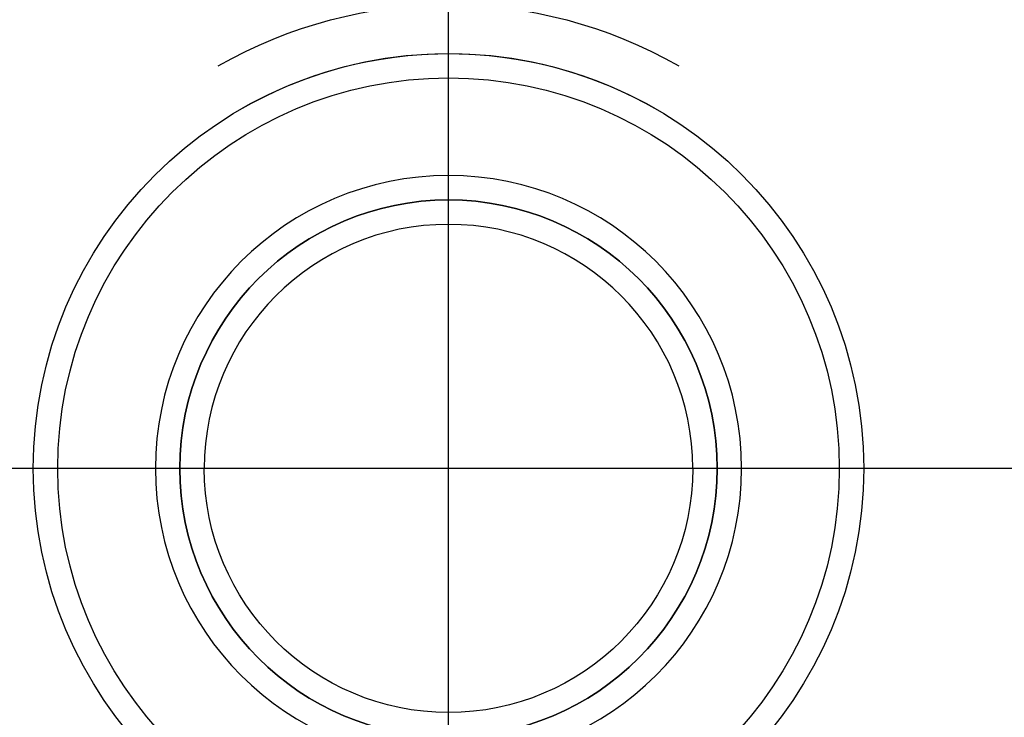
# Model space of a CAD drawing. Header units: centimetres. Extents: x -13.3 to 11.8, y -20.4 to 19.5.
# Tile 14 of 17: x -1.6 to 0.4, y -0.5 to 0.9. Entities that reach past the tile are written whole.
import ezdxf

# ---------------------------------------------------------------- set-up
doc = ezdxf.new("R2010")
doc.units = ezdxf.units.CM
doc.layers.add('Default', color=7, linetype='Continuous', true_color=0x000000)

# ---------------------------------------------------------------- blocks, each defined once
blk = doc.blocks.new('5486CRO_AF20')
at = {"layer": 'Default', "extrusion": (0, 1, 0)}
for centre, radius, start, end in [((0, 0, 55.5), 20.15, 180, 0), ((0, 0, 55.3), 20.35, 180, 0), ((0, 0, 50.05), 20.35, 0, 180), ((0, 0, 50.05), 20.35, 180, 0), ((0, 0, 49.8), 17.8, 0, 180), ((0, 0, 49.8), 17.8, 180, 0), ((0, 0, 44.8), 17.8, 180, 0)]:
    blk.add_arc(centre, radius, start, end, dxfattribs=at)
at = {"layer": 'Default', "extrusion": (0, -1, 0)}
for centre, radius, start, end in [((0, 0, -55.5), 18.5, 180, 0), ((0, 0, -55.5), 18.5, 360, 180), ((0, 0, -54.8), 17.8, 0, 180), ((0, 0, -54.8), 17.8, 180, 0), ((0, 0, -44.8), 20.35, 180, 0)]:
    blk.add_arc(centre, radius, start, end, dxfattribs=at)
blk = doc.blocks.new('4618_CAPPUCCIO_ABS_4617_0110')
at = {"layer": 'Default', "extrusion": (0, 1, 0)}
for centre, radius, start, end in [((0, 0, 10), 16.771, 0, 180), ((0, 0, 10), 16.771, 180, 0), ((0, 0, 9.7), 16.065, 180, 0), ((0, 0, 7.89), 16.033, 0, 180), ((0, 0, 6.081), 16.001, 0, 180), ((0, 0, 6.081), 16.001, 180, 0), ((0, 0, 5.703), 15.703, 180, 0), ((0, 0, 5.703), 15.703, 0, 180), ((0, 0, 5.243), 17.3, 0, 180), ((0, 0, 5.243), 17.3, 180, 0), ((0, 0, 4.283), 15.622, 0, 180), ((0, 0, 2.622), 17.1, 0, 180), ((0, 0, 2.622), 17.1, 180, 0), ((0, 0, 2.027), 15.6, 0, 180), ((0, 0, 2.027), 15.6, 180, 0), ((0, 0, 1.054), 15.6, 0, 180), ((0, 0, 1.054), 15.6, 180, 0), ((0, 0, 0.2), 20.082, 7.1511, 180.3846), ((0, 0), 19.882, 7.2235, 180.3846), ((0, 0, 0.2), 17.1, 0, 180), ((0, 0, 0.2), 17.1, 180, 0), ((0, 0), 16.9, 0, 180), ((0, 0), 16.9, 180, 0), ((0, 0, 0.1), 16.12, 180, 0), ((0, 0, 0.1), 16.12, 0, 180)]:
    blk.add_arc(centre, radius, start, end, dxfattribs=at)
at = {"layer": 'Default', "extrusion": (0, -1, 0)}
for centre, radius, start, end in [((0, 0, -10), 16.375, 180, 0), ((0, 0, -5.943), 15.943, 180, 0), ((0, 0, -5.565), 15.645, 180, 0), ((0, 0, -5.11), 17.488, 180, 0), ((0, 0, -5.043), 17.1, 180, 0), ((0, 0, -3), 15.6, 180, 0), ((0, 0, -0.954), 15.627, 180, 0), ((0, 0), 18.778, 359.7287, 170.8554)]:
    blk.add_arc(centre, radius, start, end, dxfattribs=at)
at = {"layer": 'Default'}
for points in [[(-19.008, 5.306), (-19.008, 5.306, 11.195), (-11.075, 5.306, 19.008), (0, 5.306, 19.008), (11.075, 5.306, 19.008), (19.008, 5.306, 11.195), (19.008, 5.306)], [(19.008, 5.306), (19.008, 5.306, -11.195), (11.075, 5.306, -19.008), (0, 5.306, -19.008), (-11.075, 5.306, -19.008), (-19.008, 5.306, -11.195), (-19.008, 5.306)]]:
    blk.add_rational_spline(points, [1.15675898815, 0.938030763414, 0.948198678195, 1.18726273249, 0.948198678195, 0.938030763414, 1.15675898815], degree=3, knots=[1.578243, 1.578243, 1.578243, 1.578243, 37.107042, 37.107042, 37.107042, 72.63584, 72.63584, 72.63584, 72.63584], dxfattribs=at)
blk = doc.blocks.new('AKARTDIV_THN_AF2_ASM')
at = {"layer": 'Default', "extrusion": (-1, 0, 0), "rotation": 90}
blk.add_blockref('4618_CAPPUCCIO_ABS_4617_0110', (-62.5, 0), dxfattribs=at)
at = {"layer": 'Default'}
blk.add_blockref('5486CRO_AF20', (0, 7), dxfattribs=at)
blk = doc.blocks.new('4322F41CRO_AF2')
at = {"layer": 'Default', "extrusion": (0, 0, -1)}
for centre, radius, start, end in [((0, 0, -6), 25, 270, 90), ((0, 0, -6), 25, 90, 270), ((0, 0, -5.5), 24.5, 270, 90), ((0, 0, -4), 24.5, 270, 90), ((0, 0, -2.5), 24.5, 90, 270), ((0, 0, -5.5), 24.5, 90, 270), ((0, 0, -4), 24.5, 90, 270), ((0, 0, -2), 24, 270, 90), ((0, 0, -2), 24, 90, 270), ((0, 0, -4.5), 22.75, 270, 90), ((0, 0, -4.5), 22.75, 90, 270), ((0, 0, -7), 20.8, 0, 180), ((0, 0, -6), 20.8, 0, 180), ((0, 0, -2), 20.8, 270, 90), ((0, 0, -2), 20.8, 90, 270), ((0, 0, -6.8), 20.6, 0, 180), ((0, 0, -2.8), 20.6, 270, 90), ((0, 0, -6.5), 20.6, 0, 180), ((0, 0, -2.5), 20.6, 270, 90), ((0, 0, -2.8), 20.6, 90, 270), ((0, 0, -2.5), 20.6, 90, 270), ((0, 0, -7), 20.8, 180, 0), ((0, 0, -6), 20.8, 180, 0), ((0, 0, -6.8), 20.6, 180, 0), ((0, 0, -6.5), 20.6, 180, 0)]:
    blk.add_arc(centre, radius, start, end, dxfattribs=at)
at = {"layer": 'Default'}
for centre, radius, start, end in [((0, 0, 2.5), 24.5, 90, 270), ((0, 0, 3), 22.75, 90, 270), ((0, 0, 6), 22.75, 90, 270), ((0, 0, 6), 22.75, 270, 90), ((0, 0, 3), 22.75, 270, 90), ((0, 0, 3), 20.8, 90, 270), ((0, 0, 3), 20.8, 270, 90), ((0, 0, 6.2), 20.6, 0, 180), ((0, 0, 2.2), 20.6, 90, 270), ((0, 0, 2.2), 20.6, 270, 90), ((0, 0, 6.2), 20.6, 180, 0)]:
    blk.add_arc(centre, radius, start, end, dxfattribs=at)
blk = doc.blocks.new('4550Z_MAN_DEVIA_INC_ZAMA_QUA_R1123')
at = {"layer": 'Default'}
for p, q in [((-23.8, 40), (23.8, 40)), ((0, 40, 23.8), (0, 40, -23.8)), ((-5, 38), (5, 38)), ((0, 38, 5), (0, 38, -5)), ((5.5, 37.5), (5.5, 26)), ((8.5, 37), (8.5, 26)), ((5.5, 26), (6, 25.5)), ((6, 25.5), (8, 25.5))]:
    blk.add_line(p, q, dxfattribs=at)
at = {"layer": 'Default', "extrusion": (0, -1, 0)}
for centre, radius, start, end in [((0, 0, -38), 25, 140.7391704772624, 140.7391709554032), ((0, 0, -38), 5, 90, 270), ((0, 0, -38), 9.5, 330.2575, 29.7425), ((0, 0, -37.5), 5.5, 90, 270), ((0, 0, -37.5), 5.5, 270, 90), ((0, 0, -37), 8.5, 329.7678, 30.2322), ((0, 0, -31.75), 5.5, 270, 90), ((0, 0, -31.5), 8.5, 270, 90), ((0, 0, -26), 8.5, 90, 270), ((0, 0, -26), 8.5, 270, 90), ((0, 0, -25.5), 8, 90, 270), ((0, 0, -25.5), 8, 270, 90)]:
    blk.add_arc(centre, radius, start, end, dxfattribs=at)
at = {"layer": 'Default', "extrusion": (0, 1, 0)}
for centre, radius, start, end in [((0, 0, 38), 5, 90, 270), ((0, 0, 26), 5.5, 270, 90), ((0, 0, 26), 5.5, 90, 270), ((0, 0, 25.5), 6, 270, 90), ((0, 0, 25.5), 6, 90, 270)]:
    blk.add_arc(centre, radius, start, end, dxfattribs=at)
blk = doc.blocks.new('F3989WX9_ASM')
at = {"layer": 'Default'}
blk.add_blockref('4322F41CRO_AF2', (-7.5, 0, 90), dxfattribs=at)
at = {"layer": 'Default', "extrusion": (1, 0, 0)}
blk.add_blockref('4550Z_MAN_DEVIA_INC_ZAMA_QUA_R1123', (0, 106.35, -7.5), dxfattribs=at)
at = {"layer": 'Default', "extrusion": (0, 1, 0)}
blk.add_blockref('AKARTDIV_THN_AF2_ASM', (7.5, 38.2), dxfattribs=at)

msp = doc.modelspace()

# ---------------------------------------------------------------- block references
at = {"layer": 'Default', "xscale": 0.1, "yscale": 0.1, "zscale": 0.1}
msp.add_blockref('F3989WX9_ASM', (0, 0), dxfattribs=at)

doc.saveas('drawing.dxf')
